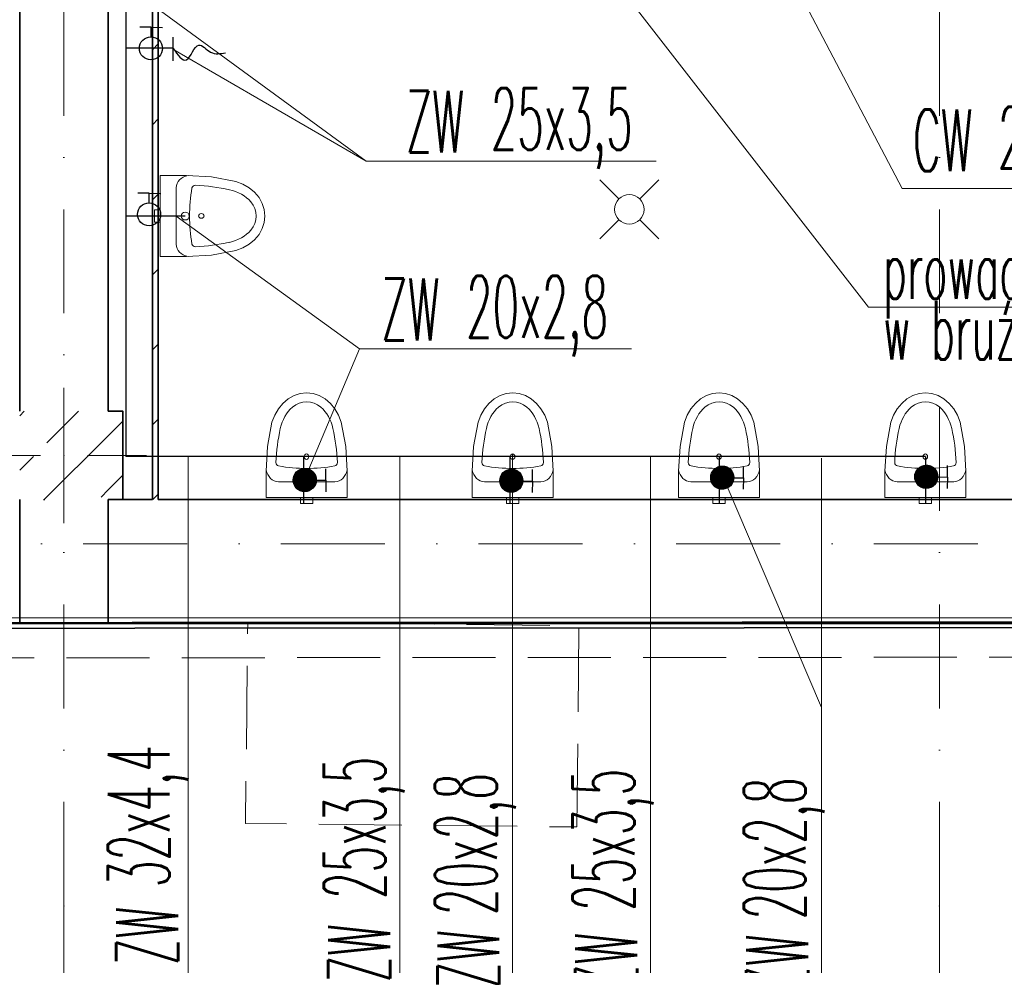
# Model space of a CAD drawing. Header units: millimetres. Extents: x -34676 to 172266, y 39940 to 476087.
# Tile 35 of 256: x 43820 to 47160, y 237331 to 240540. Entities that reach past the tile are written whole.
import ezdxf
from ezdxf.lldxf.tags import DXFTag

# ---------------------------------------------------------------- set-up
doc = ezdxf.new("R2010")
doc.units = ezdxf.units.MM
doc.header["$MEASUREMENT"] = 0
doc.linetypes.add('Krawędzie ukryte', pattern=[3.912222, 2.822222, -1.09])
doc.linetypes.add('Kropki i Kreski', pattern=[6.702778, 3.527778, -1.763889, 0, -1.411111])
doc.layers.add('#ks', color=34, linetype='Continuous', lineweight=30)
doc.layers.add('imp_dach_Nr_pióra__7', color=7, linetype='Continuous', lineweight=9)
for name, color, linetype in [('#podkład', 252, 'Continuous'), ('- A - ocieplenie', 7, 'Continuous'), ('BATERIA', 7, 'Continuous'), ('Konstrukcja - Siatka mod', 7, 'Continuous'), ('Konstrukcja - Stropy', 7, 'Continuous'), ('Konstrukcja - Słupy', 7, 'Continuous'), ('Konstrukcja - Ściany działowe', 7, 'Continuous'), ('Konstrukcja - Ściany nośne wew..P', 7, 'Continuous'), ('Konstrukcja - Ściany zewnętrzne', 7, 'Continuous'), ('Wnętrze - Wyposażenie', 7, 'Continuous'), ('z JAN', 7, 'Continuous')]:
    doc.layers.add(name, color=color, linetype=linetype)
doc.layers.add('IS_Opisy_działek_Wodociag', color=7, linetype='SOLID', true_color=0x000000)
doc.layers.add('IS_Zimna_woda', color=5, linetype='SOLID', true_color=0x0000ff)
doc.styles.add('ROMANS', font='romans', dxfattribs={"width": 0.6})
tags = doc.linetypes.add('SOLID', pattern=[10, 10, 0]).pattern_tags.tags
tags[6:7] = [DXFTag(74, 4), DXFTag(75, 0), DXFTag(340, '0'), DXFTag(46, 0.0), DXFTag(50, 0.0), DXFTag(44, 0.0), DXFTag(45, 0.0)]
tags[4:5] = [DXFTag(74, 4), DXFTag(75, 0), DXFTag(340, '0'), DXFTag(46, 0.0), DXFTag(50, 0.0), DXFTag(44, 0.0), DXFTag(45, 0.0)]
pattern_1 = [(45, (-208051.03, 747718.2), (-183.84776, 183.84776), []), (45, (-208142.95, 747810.13), (-183.84776, 183.84776), [195, -65])]

# ---------------------------------------------------------------- blocks, each defined once
blk = doc.blocks.new('GHD')
at = {"layer": 'BATERIA', "lineweight": 30}
h = blk.add_hatch(dxfattribs=at)
h.set_pattern_fill('ANSI31')
h.set_pattern_definition([(45, (0, 0), (-0.088388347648, 0.088388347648), [])])
edge = h.paths.add_edge_path()
edge.add_arc((1097570.7, -765614.1), 39.1, 0, 360)
at = {"layer": 'BATERIA', "color": 7, "lineweight": 30}
for p, q in [((1097571.6, -765542.6), (1097532.8, -765542.1)), ((1097571.2, -765575.1), (1097571.6, -765542.6)), ((1097571.6, -765542.6), (1097610.4, -765543.1))]:
    blk.add_line(p, q, dxfattribs=at)
blk.add_circle((1097570.7, -765614.1), 39.1, dxfattribs=at)
blk = doc.blocks.new('SDFGHB')
at = {"layer": 'Konstrukcja - Słupy', "linetype": 'Continuous', "lineweight": 25}
h = blk.add_hatch(dxfattribs=at)
h.set_pattern_fill('Beton_zbrojony_0001', color=252, style=0, pattern_type=2)
h.set_pattern_definition(pattern_1)
h.paths.add_polyline_path([(43427.6, 458910.5), (43727.6, 458910.5), (43727.6, 459210.4), (43427.6, 459210.4)])
h = blk.add_hatch(dxfattribs=at)
h.set_pattern_fill('Beton_zbrojony_0001', color=252, style=0, pattern_type=2)
h.set_pattern_definition(pattern_1)
h.paths.add_polyline_path([(43727.6, 458910.4), (43777.6, 458910.4), (43777.6, 459210.4), (43727.6, 459210.4), (43727.6, 458910.5)])
h = blk.add_hatch(dxfattribs=at)
h.set_pattern_fill('Beton_zbrojony_0001', color=252, style=0, pattern_type=2)
h.set_pattern_definition(pattern_1)
h.paths.add_polyline_path([(43427.6, 458910.4), (43727.6, 458910.4), (43727.6, 458910.5), (43427.6, 458910.5)])
at = {"layer": 'Konstrukcja - Ściany działowe', "linetype": 'Continuous', "lineweight": 13}
h = blk.add_hatch(dxfattribs=at)
h.set_pattern_fill('Bloczki_ceramiczne_0001', color=252, style=0, pattern_type=2)
h.set_pattern_definition([(45, (-208051.03, 747718.21), (-127.27922, 127.27922), [])])
h.paths.add_polyline_path([(43877.6, 458910.5), (43897.6, 458910.5), (43897.6, 460570.5), (43877.6, 460570.5)])
at = {"layer": '- A - ocieplenie', "color": 252, "linetype": 'Continuous', "lineweight": 35, "ltscale": 100, "flags": 128}
for points in [[(50017.6, 458497.4), (37597.6, 458490.5)], [(37617.6, 458470.5), (50017.6, 458477.4)]]:
    blk.add_lwpolyline(points, dxfattribs=at)
at = {"layer": '- A - ocieplenie', "color": 252, "linetype": 'Krawędzie ukryte', "lineweight": 20, "ltscale": 100, "flags": 128}
for points in [[(50017.6, 458497.4), (37717.6, 458490.5)], [(37717.6, 458370.5), (50017.6, 458377.4)]]:
    blk.add_lwpolyline(points, dxfattribs=at)
at = {"layer": 'Konstrukcja - Siatka mod', "color": 252, "linetype": 'Kropki i Kreski', "lineweight": 13, "ltscale": 100}
for p, q in [((43577.6, 457531.6), (43577.6, 474496.4)), ((46547.6, 457531.6), (46547.6, 474496.4)), ((20180, 458760.5), (49624.6, 458760.5)), ((43577.6, 457531.6), (43577.6, 456531.6)), ((46547.6, 457531.6), (46547.6, 456531.6))]:
    blk.add_line(p, q, dxfattribs=at)
for p in [(43577.6, 457531.6), (43577.6, 457531.6), (46547.6, 457531.6), (46547.6, 457531.6)]:
    blk.add_point(p, dxfattribs=at)
at = {"layer": 'Konstrukcja - Stropy', "color": 252, "linetype": 'Continuous', "lineweight": 13, "ltscale": 100, "flags": 128}
blk.add_lwpolyline([(22777.6, 458509.7), (34592.6, 458509.7), (34592.6, 463961.5), (37297.6, 463961.5), (37297.6, 458509.7), (49718.3, 458509.7), (49718.3, 471788.6), (40377.6, 471788.6), (40377.6, 466428.5), (30297.6, 466428.5), (30297.6, 467849.4), (22777.6, 467849.4)], close=True, dxfattribs=at)
at = {"layer": 'Konstrukcja - Słupy', "color": 252, "linetype": 'Continuous', "lineweight": 0, "ltscale": 100}
for p, q in [((43577.6, 459140.4), (43577.6, 459290.4)), ((43497.6, 459060.4), (43297.6, 459060.4)), ((43657.6, 459060.4), (43857.6, 459060.4)), ((43577.6, 458980.4), (43577.6, 458830.4))]:
    blk.add_line(p, q, dxfattribs=at)
at = {"layer": 'Konstrukcja - Słupy', "color": 252, "linetype": 'Continuous', "lineweight": 35, "ltscale": 100, "flags": 128}
blk.add_lwpolyline([(43727.6, 458910.4), (43777.6, 458910.4), (43777.6, 459210.4), (43727.6, 459210.4)], dxfattribs=at)
at = {"layer": 'Konstrukcja - Słupy', "color": 252, "linetype": 'Continuous', "lineweight": 0, "ltscale": 100}
blk.add_point((43577.6, 459060.4), dxfattribs=at)
at = {"layer": 'Konstrukcja - Ściany działowe', "color": 252, "linetype": 'Continuous', "lineweight": 35, "ltscale": 100, "flags": 128}
for points in [[(43877.6, 460570.5), (43877.6, 458910.5)], [(43897.6, 458910.5), (43897.6, 460570.5)]]:
    blk.add_lwpolyline(points, dxfattribs=at)
at = {"layer": 'Konstrukcja - Ściany nośne wew..P', "color": 252, "linetype": 'Continuous', "lineweight": 35, "ltscale": 100, "flags": 128}
for points in [[(43427.6, 463370.6), (43427.6, 459210.4)], [(43727.6, 459210.4), (43727.6, 463370.6)]]:
    blk.add_lwpolyline(points, dxfattribs=at)
at = {"layer": 'Konstrukcja - Ściany zewnętrzne', "color": 252, "linetype": 'Continuous', "lineweight": 35, "ltscale": 100}
for p, q in [((43427.6, 458910.4), (43427.6, 458490.5)), ((43427.6, 458910.4), (43427.6, 458490.5)), ((43727.6, 458490.5), (43727.6, 458910.4)), ((43727.6, 458490.5), (43727.6, 458910.4)), ((43427.6, 458490.5), (43727.6, 458490.5))]:
    blk.add_line(p, q, dxfattribs=at)
at = {"layer": 'Konstrukcja - Ściany zewnętrzne', "color": 252, "linetype": 'Continuous', "lineweight": 35, "ltscale": 100, "flags": 128}
for points in [[(43877.6, 458910.5), (43777.6, 458910.5)], [(47693.9, 458910.5), (43897.6, 458910.5)], [(37597.6, 458490.5), (47693.9, 458490.5)]]:
    blk.add_lwpolyline(points, dxfattribs=at)
at = {"layer": 'Wnętrze - Wyposażenie', "color": 252, "linetype": 'Continuous', "lineweight": 13, "ltscale": 100}
for p, q in [((45460.2, 459930.8), (45395.6, 459995.5)), ((45530.9, 459930.8), (45595.6, 459995.5)), ((43958.5, 459968.8), (43958.5, 459777.2)), ((45460.2, 459860.1), (45395.6, 459795.5)), ((45530.9, 459860.1), (45595.6, 459795.5)), ((44305.2, 458971.4), (44496.8, 458971.4)), ((45004.2, 458971.4), (45195.8, 458971.4)), ((45704.2, 458971.4), (45895.8, 458971.4)), ((46404.2, 458971.4), (46595.8, 458971.4))]:
    blk.add_line(p, q, dxfattribs=at)
at = {"layer": 'Wnętrze - Wyposażenie', "color": 252, "linetype": 'Continuous', "lineweight": 13, "ltscale": 100, "flags": 128}
for points in [[(44160.4, 459990.6), (44078, 460005.5), (43993.9, 460010.5), (43904.6, 460010.5), (43904.6, 459735.5), (43993.9, 459735.5), (44078, 459740.5), (44160.4, 459755.4), (44184.2, 459764.6), (44205.8, 459777.1), (44224.3, 459792.5), (44239.4, 459810.4), (44250.5, 459830.2), (44257.3, 459851.2), (44259.6, 459873), (44257.3, 459894.7), (44250.5, 459915.8), (44239.4, 459935.6), (44224.3, 459953.4), (44205.8, 459968.9), (44184.2, 459981.4)], [(43904.6, 459852), (43904.6, 459894), (43884.6, 459894), (43884.6, 459852)], [(44283.4, 459173.3), (44268.5, 459090.9), (44263.5, 459006.7), (44263.5, 458917.5), (44538.5, 458917.5), (44538.5, 459006.7), (44533.5, 459090.9), (44518.6, 459173.3), (44509.4, 459197.1), (44496.9, 459218.6), (44481.4, 459237.2), (44463.6, 459252.3), (44443.8, 459263.4), (44422.7, 459270.2), (44401, 459272.5), (44379.2, 459270.2), (44358.1, 459263.4), (44338.4, 459252.3), (44320.5, 459237.2), (44305.1, 459218.6), (44292.6, 459197.1)], [(44982.4, 459173.3), (44967.5, 459090.9), (44962.5, 459006.7), (44962.5, 458917.5), (45237.5, 458917.5), (45237.5, 459006.7), (45232.5, 459090.9), (45217.6, 459173.3), (45208.4, 459197.1), (45195.9, 459218.6), (45180.4, 459237.2), (45162.6, 459252.3), (45142.8, 459263.4), (45121.7, 459270.2), (45100, 459272.5), (45078.2, 459270.2), (45057.1, 459263.4), (45037.4, 459252.3), (45019.5, 459237.2), (45004.1, 459218.6), (44991.6, 459197.1)], [(45682.4, 459173.3), (45667.5, 459090.9), (45662.5, 459006.7), (45662.5, 458917.5), (45937.5, 458917.5), (45937.5, 459006.7), (45932.5, 459090.9), (45917.6, 459173.3), (45908.4, 459197.1), (45895.9, 459218.6), (45880.4, 459237.2), (45862.6, 459252.3), (45842.8, 459263.4), (45821.7, 459270.2), (45800, 459272.5), (45778.2, 459270.2), (45757.1, 459263.4), (45737.4, 459252.3), (45719.5, 459237.2), (45704.1, 459218.6), (45691.6, 459197.1)], [(46382.4, 459173.3), (46367.5, 459090.9), (46362.5, 459006.7), (46362.5, 458917.5), (46637.5, 458917.5), (46637.5, 459006.7), (46632.5, 459090.9), (46617.6, 459173.3), (46608.4, 459197.1), (46595.9, 459218.6), (46580.4, 459237.2), (46562.6, 459252.3), (46542.8, 459263.4), (46521.7, 459270.2), (46500, 459272.5), (46478.2, 459270.2), (46457.1, 459263.4), (46437.4, 459252.3), (46419.5, 459237.2), (46404.1, 459218.6), (46391.6, 459197.1)], [(44422, 458917.5), (44380, 458917.5), (44380, 458897.5), (44422, 458897.5)], [(45121, 458917.5), (45079, 458917.5), (45079, 458897.5), (45121, 458897.5)], [(45821, 458917.5), (45779, 458917.5), (45779, 458897.5), (45821, 458897.5)], [(46521, 458917.5), (46479, 458917.5), (46479, 458897.5), (46521, 458897.5)]]:
    blk.add_lwpolyline(points, close=True, dxfattribs=at)
for points in [[(45445.6, 459895.5, -1), (45545.6, 459895.5, -1)], [(43989, 459886.5, 1), (43989, 459859.5, 1)], [(44387.5, 459001.8, 1), (44414.5, 459001.8, 1)], [(45086.5, 459001.8, 1), (45113.5, 459001.8, 1)], [(45786.5, 459001.8, 1), (45813.5, 459001.8, 1)], [(46486.5, 459001.8, 1), (46513.5, 459001.8, 1)]]:
    blk.add_lwpolyline(points, format="xyb", close=True, dxfattribs=at)
at = {"layer": 'Wnętrze - Wyposażenie', "color": 252, "linetype": 'Continuous', "lineweight": 13, "ltscale": 100}
for centre, major_axis, start_param, end_param in [((44009.9, 459968.8), (51.4, 0), 1.792584, 3.141593), ((44811.5, 459873), (807.8, 0), 2.999333, 3.283852), ((44025, 459966.2), (13.4, 0), 1.656593, 2.958728), ((43994.4, 459506.3), (567.1, 0), 1.312749, 1.518913), ((44099.6, 459848.3), (142.7, 0), 0.663609, 1.289529), ((44122.5, 459873), (106.7, 0), 5.706311, 6.860059), ((44099.6, 459897.6), (142.7, 0), 4.993656, 5.619577), ((44009.9, 459777.2), (51.4, 0), 3.141593, 4.490601), ((44025, 459779.8), (13.4, 0), 3.324458, 4.626592), ((43994.4, 460239.6), (567.1, 0), 4.764272, 4.970436), ((44425.6, 459112.4), (0, 142.7), 0.663609, 1.289529), ((44401, 459135.3), (0, 106.7), 5.706311, 6.860059), ((44376.3, 459112.4), (0, 142.7), 4.993656, 5.619577), ((45124.6, 459112.4), (0, 142.7), 0.663609, 1.289529), ((45100, 459135.3), (0, 106.7), 5.706311, 6.860059), ((45075.3, 459112.4), (0, 142.7), 4.993656, 5.619577), ((45824.6, 459112.4), (0, 142.7), 0.663609, 1.289529), ((45800, 459135.3), (0, 106.7), 5.706311, 6.860059), ((45775.3, 459112.4), (0, 142.7), 4.993656, 5.619577), ((46524.6, 459112.4), (0, 142.7), 0.663609, 1.289529), ((46500, 459135.3), (0, 106.7), 5.706311, 6.860059), ((46475.3, 459112.4), (0, 142.7), 4.993656, 5.619577), ((44767.6, 459007.3), (0, 567.1), 1.312749, 1.518913), ((44034.3, 459007.3), (0, 567.1), 4.764272, 4.970436), ((45466.6, 459007.3), (0, 567.1), 1.312749, 1.518913), ((44733.3, 459007.3), (0, 567.1), 4.764272, 4.970436), ((46166.6, 459007.3), (0, 567.1), 1.312749, 1.518913), ((45433.3, 459007.3), (0, 567.1), 4.764272, 4.970436), ((46866.6, 459007.3), (0, 567.1), 1.312749, 1.518913), ((46133.3, 459007.3), (0, 567.1), 4.764272, 4.970436), ((44307.8, 459037.9), (0, 13.4), 1.656593, 2.958728), ((44401, 459824.3), (0, 807.8), 2.999333, 3.283852), ((44494.2, 459037.9), (0, 13.4), 3.324458, 4.626592), ((45006.8, 459037.9), (0, 13.4), 1.656593, 2.958728), ((45100, 459824.3), (0, 807.8), 2.999333, 3.283852), ((45193.2, 459037.9), (0, 13.4), 3.324458, 4.626592), ((45706.8, 459037.9), (0, 13.4), 1.656593, 2.958728), ((45800, 459824.3), (0, 807.8), 2.999333, 3.283852), ((45893.2, 459037.9), (0, 13.4), 3.324458, 4.626592), ((46406.8, 459037.9), (0, 13.4), 1.656593, 2.958728), ((46500, 459824.3), (0, 807.8), 2.999333, 3.283852), ((46593.2, 459037.9), (0, 13.4), 3.324458, 4.626592), ((44305.2, 459022.8), (0, 51.4), 1.792584, 3.141593), ((44496.8, 459022.8), (0, 51.4), 3.141593, 4.490601), ((45004.2, 459022.8), (0, 51.4), 1.792584, 3.141593), ((45195.8, 459022.8), (0, 51.4), 3.141593, 4.490601), ((45704.2, 459022.8), (0, 51.4), 1.792584, 3.141593), ((45895.8, 459022.8), (0, 51.4), 3.141593, 4.490601), ((46404.2, 459022.8), (0, 51.4), 1.792584, 3.141593), ((46595.8, 459022.8), (0, 51.4), 3.141593, 4.490601)]:
    blk.add_ellipse(centre, major_axis=major_axis, ratio=0.831489, start_param=start_param, end_param=end_param, dxfattribs=at)
for centre, major_axis in [((44043.5, 459873.3), (9.28, 0)), ((44400.6, 459056.3), (0, 9.28)), ((45099.6, 459056.3), (0, 9.28)), ((45799.6, 459056.3), (0, 9.28)), ((46499.6, 459056.3), (0, 9.28))]:
    blk.add_ellipse(centre, major_axis=major_axis, ratio=0.831489, dxfattribs=at)
at = {"layer": 'z JAN', "color": 252, "linetype": 'Krawędzie ukryte', "lineweight": 13, "ltscale": 100, "flags": 128}
blk.add_lwpolyline([(45317.4, 457799.6), (45324.9, 458482.7), (44201.1, 458495), (44193.6, 457811.8)], close=True, dxfattribs=at)

msp = doc.modelspace()

# ---------------------------------------------------------------- linework, layer by layer
at = {"layer": '#ks', "color": 7}
msp.add_line((44340, 240480), (44340, 240400.1), dxfattribs=at)
msp.add_spline([(44340, 240443.4), (44386, 240403.4), (44428, 240453.4), (44468, 240429.4), (44518, 240427.4)], degree=3, dxfattribs=at)
at = {"layer": 'IS_Opisy_działek_Wodociag', "color": 7, "lineweight": 13, "ltscale": 10}
for p, q in [((46699.1, 239563.8), (45770.6, 240760)), ((46813.4, 239966.7), (46398, 240760)), ((44995.8, 240059.7), (44180.4, 240656.3)), ((44340, 240440.1), (44995.8, 240059.7)), ((44995.8, 240059.7), (45978.9, 240059.7)), ((46813.4, 239966.7), (47796.6, 239966.7)), ((44351.2, 239873.3), (44972.8, 239422.2)), ((48813, 239563.8), (46699.1, 239563.8)), ((44972.8, 239422.2), (44782.7, 238971.7)), ((44972.8, 239422.2), (45895.5, 239422.2)), ((44391.6, 239056.7), (44391.6, 237266.9)), ((45109.9, 239056.7), (45109.9, 237202.6)), ((45492.3, 239066), (45492.3, 237211.9)), ((45959.7, 239056.7), (45959.7, 237202.6)), ((46539.9, 239051.1), (46539.9, 237197.1)), ((46213.7, 238971.7), (46539.9, 238205.7))]:
    msp.add_line(p, q, dxfattribs=at)
at = {"layer": 'IS_Zimna_woda', "color": 4, "lineweight": 30, "ltscale": 10}
for p, q in [((44180.4, 241440.2), (44180.4, 239056.7)), ((44340, 240443.4), (44183.8, 240443.4)), ((44381.7, 239873.3), (44180.4, 239873.3)), ((46892.7, 239056.7), (44180.4, 239056.7)), ((44782.7, 239056.7), (44782.7, 238897.8)), ((45482.7, 239056.7), (45482.7, 238897.8)), ((46192.7, 239056.7), (46192.7, 238897.8)), ((46892.7, 239056.7), (46892.7, 238897.8))]:
    msp.add_line(p, q, dxfattribs=at)

# ---------------------------------------------------------------- block references
at = {"layer": '#podkład'}
msp.add_blockref('SDFGHB', (392.7, -219999.6), dxfattribs=at)
at = {"layer": 'imp_dach_Nr_pióra__7', "color": 7}
for p, rotation in [((-1053305.4, 1006056.5), 360), ((-1053311.6, 1005493.1), 360), ((810401.4, 1336548), 270), ((811102, 1336545.6), 270), ((811817.6, 1336556.3), 270), ((812509.7, 1336559.1), 270)]:
    msp.add_blockref('GHD', p, dxfattribs=dict(at, rotation=rotation))

# ---------------------------------------------------------------- texts
at = {"layer": 'IS_Opisy_działek_Wodociag', "color": 7, "lineweight": 13, "ltscale": 10, "style": 'ROMANS', "width": 0.5}
for s, height, p in [('ZW', 210, (45130, 240088.5)), ('25x3,5', 210, (45418, 240097.7)), ('25x3,5', 210, (47138.3, 240034.3)), ('CW', 210, (46850.3, 240025.1)), ('prowadzenie nad drzwiami ', 200, (46748.7, 239592.6)), ('ZW', 210, (45046.5, 239451)), ('20x2,8', 210, (45334.5, 239460.2)), ('w bruździe ściennej', 200, (46748.7, 239386))]:
    msp.add_text(s, height=height, dxfattribs=at).set_placement(p)
for s, p in [('32x4,4', (44328.9, 237595.8)), ('25x3,5', (45061.4, 237556)), ('20x2,8', (45438.7, 237501.3)), ('25x3,5', (45905.8, 237515.7)), ('20x2,8', (46486.3, 237486.4)), ('ZW', (44357.3, 237331.5)), ('ZW', (45076.7, 237272.2)), ('ZW', (45447, 237252.3)), ('ZW', (45914.3, 237243)), ('ZW', (46494.5, 237237.5))]:
    msp.add_text(s, height=210, rotation=90, dxfattribs=at).set_placement(p)

doc.saveas('drawing.dxf')
